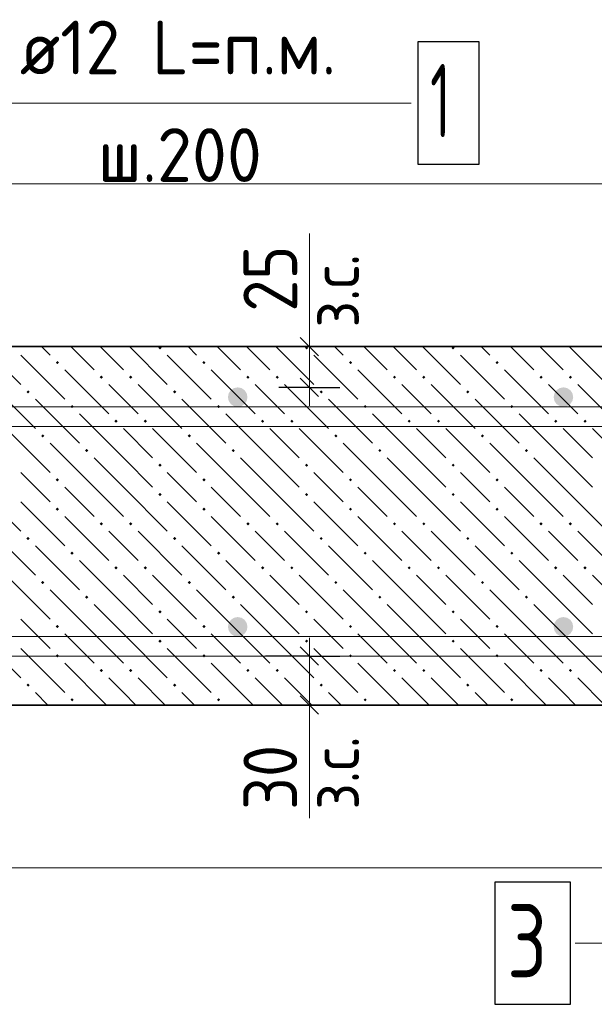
# Model space of a CAD drawing. Header units: millimetres. Extents: x 0 to 59400, y 0 to 42000.
# Tile 20 of 22: x 49554 to 51907, y 35521 to 39550. Entities that reach past the tile are written whole.
import ezdxf

# ---------------------------------------------------------------- set-up
doc = ezdxf.new("R2010")
doc.units = ezdxf.units.MM
for name, color, linetype, lineweight in [('Standard', 7, 'Continuous', 25), ('ЖБ Перекрытие верхний уровень', 7, 'Continuous', 18), ('Обрамление П-обр. равн.', 7, 'Continuous', 25), ('Размерная выноска', 7, 'Continuous', 13), ('Фоновоя арматура Х1', 7, 'Continuous', 25)]:
    doc.layers.add(name, color=color, linetype=linetype, lineweight=lineweight)
doc.styles.add('ISOCPEUR', font='txt')

msp = doc.modelspace()

# ---------------------------------------------------------------- hatches: boundary and pattern name
at = {"layer": 'ЖБ Перекрытие верхний уровень', "linetype": 'Continuous', "lineweight": 18, "transparency": 33554687}
for points in [[(50122.3, 38206.9), (50127.5, 38212.2), (50130, 38212.2), (50135.3, 38206.9), (50128.8, 38200.4)], [(50722.3, 38206.9), (50727.5, 38212.2), (50730, 38212.2), (50735.3, 38206.9), (50728.8, 38200.4)], [(51322.3, 38206.9), (51327.5, 38212.2), (51330, 38212.2), (51335.3, 38206.9), (51328.8, 38200.4)], [(49702.3, 38146.9), (49708.8, 38153.4), (49715.3, 38146.9), (49708.8, 38140.4)], [(50302.3, 38146.9), (50308.8, 38153.4), (50315.3, 38146.9), (50308.8, 38140.4)], [(50902.3, 38146.9), (50908.8, 38153.4), (50915.3, 38146.9), (50908.8, 38140.4)], [(51502.3, 38146.9), (51508.8, 38153.4), (51515.3, 38146.9), (51508.8, 38140.4)], [(49882.3, 38086.9), (49888.8, 38093.4), (49895.3, 38086.9), (49888.8, 38080.4)], [(50002.3, 38086.9), (50008.8, 38093.4), (50015.3, 38086.9), (50008.8, 38080.4)], [(50482.3, 38086.9), (50488.8, 38093.4), (50495.3, 38086.9), (50488.8, 38080.4)], [(50602.3, 38086.9), (50608.8, 38093.4), (50615.3, 38086.9), (50608.8, 38080.4)], [(51082.3, 38086.9), (51088.8, 38093.4), (51095.3, 38086.9), (51088.8, 38080.4)], [(51202.3, 38086.9), (51208.8, 38093.4), (51215.3, 38086.9), (51208.8, 38080.4)], [(51682.3, 38086.9), (51688.8, 38093.4), (51695.3, 38086.9), (51688.8, 38080.4)], [(51802.3, 38086.9), (51808.8, 38093.4), (51815.3, 38086.9), (51808.8, 38080.4)], [(49582.3, 38026.9), (49588.8, 38033.4), (49595.3, 38026.9), (49588.8, 38020.4)], [(50182.3, 38026.9), (50188.8, 38033.4), (50195.3, 38026.9), (50188.8, 38020.4)], [(50782.3, 38026.9), (50788.8, 38033.4), (50795.3, 38026.9), (50788.8, 38020.4)], [(51382.3, 38026.9), (51388.8, 38033.4), (51395.3, 38026.9), (51388.8, 38020.4)], [(49762.3, 37966.9), (49768.8, 37973.4), (49775.3, 37966.9), (49768.8, 37960.4)], [(50362.3, 37966.9), (50368.8, 37973.4), (50375.3, 37966.9), (50368.8, 37960.4)], [(50962.3, 37966.9), (50968.8, 37973.4), (50975.3, 37966.9), (50968.8, 37960.4)], [(51562.3, 37966.9), (51568.8, 37973.4), (51575.3, 37966.9), (51568.8, 37960.4)], [(49942.3, 37906.9), (49948.8, 37913.4), (49955.3, 37906.9), (49948.8, 37900.4)], [(50062.3, 37906.9), (50068.8, 37913.4), (50075.3, 37906.9), (50068.8, 37900.4)], [(50542.3, 37906.9), (50548.8, 37913.4), (50555.3, 37906.9), (50548.8, 37900.4)], [(50662.3, 37906.9), (50668.8, 37913.4), (50675.3, 37906.9), (50668.8, 37900.4)], [(51142.3, 37906.9), (51148.8, 37913.4), (51155.3, 37906.9), (51148.8, 37900.4)], [(51262.3, 37906.9), (51268.8, 37913.4), (51275.3, 37906.9), (51268.8, 37900.4)], [(51742.3, 37906.9), (51748.8, 37913.4), (51755.3, 37906.9), (51748.8, 37900.4)], [(51862.3, 37906.9), (51868.8, 37913.4), (51875.3, 37906.9), (51868.8, 37900.4)], [(49642.3, 37846.9), (49648.8, 37853.4), (49655.3, 37846.9), (49648.8, 37840.4)], [(50242.3, 37846.9), (50248.8, 37853.4), (50255.3, 37846.9), (50248.8, 37840.4)], [(50842.3, 37846.9), (50848.8, 37853.4), (50855.3, 37846.9), (50848.8, 37840.4)], [(51442.3, 37846.9), (51448.8, 37853.4), (51455.3, 37846.9), (51448.8, 37840.4)], [(49822.3, 37786.9), (49828.8, 37793.4), (49835.3, 37786.9), (49828.8, 37780.4)], [(50422.3, 37786.9), (50428.8, 37793.4), (50435.3, 37786.9), (50428.8, 37780.4)], [(51022.3, 37786.9), (51028.8, 37793.4), (51035.3, 37786.9), (51028.8, 37780.4)], [(51622.3, 37786.9), (51628.8, 37793.4), (51635.3, 37786.9), (51628.8, 37780.4)], [(50122.3, 37726.9), (50128.8, 37733.4), (50135.3, 37726.9), (50128.8, 37720.4)], [(50722.3, 37726.9), (50728.8, 37733.4), (50735.3, 37726.9), (50728.8, 37720.4)], [(51322.3, 37726.9), (51328.8, 37733.4), (51335.3, 37726.9), (51328.8, 37720.4)], [(49702.3, 37666.9), (49708.8, 37673.4), (49715.3, 37666.9), (49708.8, 37660.4)], [(50302.3, 37666.9), (50308.8, 37673.4), (50315.3, 37666.9), (50308.8, 37660.4)], [(50902.3, 37666.9), (50908.8, 37673.4), (50915.3, 37666.9), (50908.8, 37660.4)], [(51502.3, 37666.9), (51508.8, 37673.4), (51515.3, 37666.9), (51508.8, 37660.4)], [(50122.3, 37606.9), (50128.8, 37613.4), (50135.3, 37606.9), (50128.8, 37600.4)], [(50722.3, 37606.9), (50728.8, 37613.4), (50735.3, 37606.9), (50728.8, 37600.4)], [(51322.3, 37606.9), (51328.8, 37613.4), (51335.3, 37606.9), (51328.8, 37600.4)], [(49702.3, 37546.9), (49708.8, 37553.4), (49715.3, 37546.9), (49708.8, 37540.4)], [(50302.3, 37546.9), (50308.8, 37553.4), (50315.3, 37546.9), (50308.8, 37540.4)], [(50902.3, 37546.9), (50908.8, 37553.4), (50915.3, 37546.9), (50908.8, 37540.4)], [(51502.3, 37546.9), (51508.8, 37553.4), (51515.3, 37546.9), (51508.8, 37540.4)], [(49882.3, 37486.9), (49888.8, 37493.4), (49895.3, 37486.9), (49888.8, 37480.4)], [(50002.3, 37486.9), (50008.8, 37493.4), (50015.3, 37486.9), (50008.8, 37480.4)], [(50482.3, 37486.9), (50488.8, 37493.4), (50495.3, 37486.9), (50488.8, 37480.4)], [(50602.3, 37486.9), (50608.8, 37493.4), (50615.3, 37486.9), (50608.8, 37480.4)], [(51082.3, 37486.9), (51088.8, 37493.4), (51095.3, 37486.9), (51088.8, 37480.4)], [(51202.3, 37486.9), (51208.8, 37493.4), (51215.3, 37486.9), (51208.8, 37480.4)], [(51682.3, 37486.9), (51688.8, 37493.4), (51695.3, 37486.9), (51688.8, 37480.4)], [(51802.3, 37486.9), (51808.8, 37493.4), (51815.3, 37486.9), (51808.8, 37480.4)], [(49582.3, 37426.9), (49588.8, 37433.4), (49595.3, 37426.9), (49588.8, 37420.4)], [(50182.3, 37426.9), (50188.8, 37433.4), (50195.3, 37426.9), (50188.8, 37420.4)], [(50782.3, 37426.9), (50788.8, 37433.4), (50795.3, 37426.9), (50788.8, 37420.4)], [(51382.3, 37426.9), (51388.8, 37433.4), (51395.3, 37426.9), (51388.8, 37420.4)], [(49762.3, 37366.9), (49768.8, 37373.4), (49775.3, 37366.9), (49768.8, 37360.4)], [(50362.3, 37366.9), (50368.8, 37373.4), (50375.3, 37366.9), (50368.8, 37360.4)], [(50962.3, 37366.9), (50968.8, 37373.4), (50975.3, 37366.9), (50968.8, 37360.4)], [(51562.3, 37366.9), (51568.8, 37373.4), (51575.3, 37366.9), (51568.8, 37360.4)], [(49942.3, 37306.9), (49948.8, 37313.4), (49955.3, 37306.9), (49948.8, 37300.4)], [(50062.3, 37306.9), (50068.8, 37313.4), (50075.3, 37306.9), (50068.8, 37300.4)], [(50542.3, 37306.9), (50548.8, 37313.4), (50555.3, 37306.9), (50548.8, 37300.4)], [(50662.3, 37306.9), (50668.8, 37313.4), (50675.3, 37306.9), (50668.8, 37300.4)], [(51142.3, 37306.9), (51148.8, 37313.4), (51155.3, 37306.9), (51148.8, 37300.4)], [(51262.3, 37306.9), (51268.8, 37313.4), (51275.3, 37306.9), (51268.8, 37300.4)], [(51742.3, 37306.9), (51748.8, 37313.4), (51755.3, 37306.9), (51748.8, 37300.4)], [(51862.3, 37306.9), (51868.8, 37313.4), (51875.3, 37306.9), (51868.8, 37300.4)], [(49642.3, 37246.9), (49648.8, 37253.4), (49655.3, 37246.9), (49648.8, 37240.4)], [(50242.3, 37246.9), (50248.8, 37253.4), (50255.3, 37246.9), (50248.8, 37240.4)], [(50842.3, 37246.9), (50848.8, 37253.4), (50855.3, 37246.9), (50848.8, 37240.4)], [(51442.3, 37246.9), (51448.8, 37253.4), (51455.3, 37246.9), (51448.8, 37240.4)], [(49822.3, 37186.9), (49828.8, 37193.4), (49835.3, 37186.9), (49828.8, 37180.4)], [(50422.3, 37186.9), (50428.8, 37193.4), (50435.3, 37186.9), (50428.8, 37180.4)], [(51022.3, 37186.9), (51028.8, 37193.4), (51035.3, 37186.9), (51028.8, 37180.4)], [(51622.3, 37186.9), (51628.8, 37193.4), (51635.3, 37186.9), (51628.8, 37180.4)], [(50122.3, 37126.9), (50128.8, 37133.4), (50135.3, 37126.9), (50128.8, 37120.4)], [(50722.3, 37126.9), (50728.8, 37133.4), (50735.3, 37126.9), (50728.8, 37120.4)], [(51322.3, 37126.9), (51328.8, 37133.4), (51335.3, 37126.9), (51328.8, 37120.4)], [(49702.3, 37066.9), (49708.8, 37073.4), (49715.3, 37066.9), (49708.8, 37060.4)], [(50302.3, 37066.9), (50308.8, 37073.4), (50315.3, 37066.9), (50308.8, 37060.4)], [(50902.3, 37066.9), (50908.8, 37073.4), (50915.3, 37066.9), (50908.8, 37060.4)], [(51502.3, 37066.9), (51508.8, 37073.4), (51515.3, 37066.9), (51508.8, 37060.4)], [(50122.3, 37006.9), (50128.8, 37013.4), (50135.3, 37006.9), (50128.8, 37000.4)], [(50722.3, 37006.9), (50728.8, 37013.4), (50735.3, 37006.9), (50728.8, 37000.4)], [(51322.3, 37006.9), (51328.8, 37013.4), (51335.3, 37006.9), (51328.8, 37000.4)], [(49702.3, 36946.9), (49708.8, 36953.4), (49715.3, 36946.9), (49708.8, 36940.4)], [(50302.3, 36946.9), (50308.8, 36953.4), (50315.3, 36946.9), (50308.8, 36940.4)], [(50902.3, 36946.9), (50908.8, 36953.4), (50915.3, 36946.9), (50908.8, 36940.4)], [(51502.3, 36946.9), (51508.8, 36953.4), (51515.3, 36946.9), (51508.8, 36940.4)], [(49882.3, 36886.9), (49888.8, 36893.4), (49895.3, 36886.9), (49888.8, 36880.4)], [(50002.3, 36886.9), (50008.8, 36893.4), (50015.3, 36886.9), (50008.8, 36880.4)], [(50482.3, 36886.9), (50488.8, 36893.4), (50495.3, 36886.9), (50488.8, 36880.4)], [(50602.3, 36886.9), (50608.8, 36893.4), (50615.3, 36886.9), (50608.8, 36880.4)], [(51082.3, 36886.9), (51088.8, 36893.4), (51095.3, 36886.9), (51088.8, 36880.4)], [(51202.3, 36886.9), (51208.8, 36893.4), (51215.3, 36886.9), (51208.8, 36880.4)], [(51682.3, 36886.9), (51688.8, 36893.4), (51695.3, 36886.9), (51688.8, 36880.4)], [(51802.3, 36886.9), (51808.8, 36893.4), (51815.3, 36886.9), (51808.8, 36880.4)], [(49582.3, 36826.9), (49588.8, 36833.4), (49595.3, 36826.9), (49588.8, 36820.4)], [(50182.3, 36826.9), (50188.8, 36833.4), (50195.3, 36826.9), (50188.8, 36820.4)], [(50782.3, 36826.9), (50788.8, 36833.4), (50795.3, 36826.9), (50788.8, 36820.4)], [(51382.3, 36826.9), (51388.8, 36833.4), (51395.3, 36826.9), (51388.8, 36820.4)], [(49762.3, 36766.9), (49768.8, 36773.4), (49775.3, 36766.9), (49768.8, 36760.4)], [(50362.3, 36766.9), (50368.8, 36773.4), (50375.3, 36766.9), (50368.8, 36760.4)], [(50962.3, 36766.9), (50968.8, 36773.4), (50975.3, 36766.9), (50968.8, 36760.4)], [(51562.3, 36766.9), (51568.8, 36773.4), (51575.3, 36766.9), (51568.8, 36760.4)]]:
    msp.add_hatch(color=7, dxfattribs=at).paths.add_polyline_path(points, flags=16)
at = {"layer": 'Фоновоя арматура Х1', "linetype": 'Continuous', "lineweight": 18, "transparency": 33554687}
for points in [[(50486.9, 38005.5), (50483.9, 38020.8), (50475.2, 38033.8), (50462.2, 38042.5), (50446.9, 38045.5), (50431.6, 38042.5), (50418.6, 38033.8), (50410, 38020.8), (50406.9, 38005.5), (50410, 37990.2), (50418.6, 37977.2), (50431.6, 37968.5), (50446.9, 37965.5), (50462.2, 37968.5), (50475.2, 37977.2), (50483.9, 37990.2)], [(51820.3, 38005.5), (51817.2, 38020.8), (51808.6, 38033.8), (51795.6, 38042.5), (51780.3, 38045.5), (51765, 38042.5), (51752, 38033.8), (51743.3, 38020.8), (51740.3, 38005.5), (51743.3, 37990.2), (51752, 37977.2), (51765, 37968.5), (51780.3, 37965.5), (51795.6, 37968.5), (51808.6, 37977.2), (51817.2, 37990.2)], [(50486.9, 37065.5), (50483.9, 37080.8), (50475.2, 37093.8), (50462.2, 37102.5), (50446.9, 37105.5), (50431.6, 37102.5), (50418.6, 37093.8), (50410, 37080.8), (50406.9, 37065.5), (50410, 37050.2), (50418.6, 37037.2), (50431.6, 37028.5), (50446.9, 37025.5), (50462.2, 37028.5), (50475.2, 37037.2), (50483.9, 37050.2)], [(51820.3, 37065.5), (51817.2, 37080.8), (51808.6, 37093.8), (51795.6, 37102.5), (51780.3, 37105.5), (51765, 37102.5), (51752, 37093.8), (51743.3, 37080.8), (51740.3, 37065.5), (51743.3, 37050.2), (51752, 37037.2), (51765, 37028.5), (51780.3, 37025.5), (51795.6, 37028.5), (51808.6, 37037.2), (51817.2, 37050.2)]]:
    msp.add_hatch(color=7, dxfattribs=at).paths.add_polyline_path(points)

# ---------------------------------------------------------------- linework, layer by layer
at = {"layer": 'Standard', "color": 7, "linetype": 'Continuous', "lineweight": 13, "transparency": 33554687}
for p, q in [((50740.4, 38212.2), (50740.4, 38287.2)), ((50740.4, 38045.5), (50740.4, 38212.2)), ((50740.4, 38045.5), (50740.4, 37970.5)), ((50740.4, 36945.5), (50740.4, 37020.5)), ((50740.4, 36945.5), (50740.4, 36745.5)), ((50740.4, 36745.5), (50740.4, 36670.5))]:
    msp.add_line(p, q, dxfattribs=at)
at = {"layer": 'Standard', "color": 7, "linetype": 'Continuous', "lineweight": 25, "transparency": 33554687}
for p, q in [((50777.9, 38174.7), (50702.9, 38249.7)), ((50777.9, 38008), (50702.9, 38083)), ((50702.9, 36983), (50777.9, 36908)), ((50702.9, 36783), (50777.9, 36708))]:
    msp.add_line(p, q, dxfattribs=at)
at = {"layer": 'Standard', "color": 251, "linetype": 'Continuous', "lineweight": -3, "true_color": 0x656565, "transparency": 33554687}
for p, q in [((50740.4, 38212.2), (50615.4, 38212.2)), ((50740.4, 38212.2), (50865.4, 38212.2)), ((50740.4, 38212.2), (50740.4, 38212.2)), ((50740.4, 38045.5), (50615.4, 38045.5)), ((50740.4, 38045.5), (50670.2, 38045.5)), ((50740.4, 38045.5), (50865.4, 38045.5)), ((50740.4, 36945.5), (50561.3, 36945.5)), ((50740.4, 36945.5), (50615.4, 36945.5)), ((50740.4, 36945.5), (50865.4, 36945.5)), ((50740.4, 36745.5), (50615.4, 36745.5)), ((50740.4, 36745.5), (50865.4, 36745.5)), ((50740.4, 36745.5), (50740.4, 36745.5))]:
    msp.add_line(p, q, dxfattribs=at)
at = {"layer": 'Standard', "color": 7, "linetype": 'Continuous', "lineweight": 13, "transparency": 33554687}
for points in [[(49113.6, 38005.5), (49396.4, 38288.3), (49396.4, 39208.8), (51156.8, 39208.8)], [(54034.4, 36985.5), (54034.4, 35770.7), (51828.4, 35770.7)]]:
    msp.add_lwpolyline(points, dxfattribs=at)
at = {"layer": 'Standard', "color": 254, "linetype": 'Continuous', "lineweight": 13, "true_color": 0xc4c4ff, "transparency": 33554687}
msp.add_lwpolyline([(44242.9, 36078.8), (58091.2, 36078.8), (58091.2, 38878.8), (44242.9, 38878.8), (44242.9, 36078.8)], dxfattribs=at)
at = {"layer": 'ЖБ Перекрытие верхний уровень', "color": 7, "linetype": 'Continuous', "lineweight": 35, "transparency": 33554687}
for p, q in [((56180.3, 38212.2), (44909.5, 38212.2)), ((44909.5, 36745.5), (56180.3, 36745.5))]:
    msp.add_line(p, q, dxfattribs=at)
at = {"layer": 'ЖБ Перекрытие верхний уровень', "color": 9, "linetype": 'Continuous', "lineweight": 18, "true_color": 0xc7c7c7, "transparency": 33554687}
for p, q in [((49403.5, 38212.2), (49558.8, 38056.9)), ((49678.8, 38176.9), (49643.5, 38212.2)), ((49763.5, 38212.2), (49858.8, 38116.9)), ((49883.5, 38212.2), (49978.8, 38116.9)), ((50003.5, 38212.2), (50158.8, 38056.9)), ((50278.8, 38176.9), (50243.5, 38212.2)), ((50363.5, 38212.2), (50458.8, 38116.9)), ((50483.5, 38212.2), (50578.8, 38116.9)), ((50603.5, 38212.2), (50758.8, 38056.9)), ((50878.8, 38176.9), (50843.5, 38212.2)), ((50963.5, 38212.2), (51058.8, 38116.9)), ((51083.5, 38212.2), (51178.8, 38116.9)), ((51203.5, 38212.2), (51358.8, 38056.9)), ((51478.8, 38176.9), (51443.5, 38212.2)), ((51563.5, 38212.2), (51658.8, 38116.9)), ((51683.5, 38212.2), (51778.8, 38116.9)), ((51803.5, 38212.2), (51958.8, 38056.9)), ((49558.8, 38176.9), (49738.8, 37996.9)), ((50158.8, 38176.9), (50338.8, 37996.9)), ((50758.8, 38176.9), (50938.8, 37996.9)), ((51358.8, 38176.9), (51538.8, 37996.9)), ((49738.8, 38116.9), (49918.8, 37936.9)), ((50338.8, 38116.9), (50518.8, 37936.9)), ((50938.8, 38116.9), (51118.8, 37936.9)), ((51538.8, 38116.9), (51718.8, 37936.9)), ((49438.8, 38056.9), (49618.8, 37876.9)), ((49978.8, 37996.9), (49918.8, 38056.9)), ((50038.8, 38056.9), (50218.8, 37876.9)), ((50578.8, 37996.9), (50518.8, 38056.9)), ((50638.8, 38056.9), (50818.8, 37876.9)), ((51178.8, 37996.9), (51118.8, 38056.9)), ((51238.8, 38056.9), (51418.8, 37876.9)), ((51778.8, 37996.9), (51718.8, 38056.9)), ((51838.8, 38056.9), (52018.8, 37876.9)), ((49618.8, 37996.9), (49798.8, 37816.9)), ((50038.8, 37936.9), (49978.8, 37996.9)), ((50218.8, 37996.9), (50398.8, 37816.9)), ((50638.8, 37936.9), (50578.8, 37996.9)), ((50818.8, 37996.9), (50998.8, 37816.9)), ((51238.8, 37936.9), (51178.8, 37996.9)), ((51418.8, 37996.9), (51598.8, 37816.9)), ((51838.8, 37936.9), (51778.8, 37996.9)), ((49978.8, 37756.9), (49798.8, 37936.9)), ((50578.8, 37756.9), (50398.8, 37936.9)), ((51178.8, 37756.9), (50998.8, 37936.9)), ((51778.8, 37756.9), (51598.8, 37936.9)), ((49498.8, 37876.9), (49678.8, 37696.9)), ((49978.8, 37876.9), (50098.8, 37756.9)), ((50098.8, 37876.9), (50278.8, 37696.9)), ((50578.8, 37876.9), (50698.8, 37756.9)), ((50698.8, 37876.9), (50878.8, 37696.9)), ((51178.8, 37876.9), (51298.8, 37756.9)), ((51298.8, 37876.9), (51478.8, 37696.9)), ((51778.8, 37876.9), (51898.8, 37756.9)), ((51898.8, 37876.9), (52078.8, 37696.9)), ((49858.8, 37636.9), (49678.8, 37816.9)), ((50458.8, 37636.9), (50278.8, 37816.9)), ((51058.8, 37636.9), (50878.8, 37816.9)), ((51658.8, 37636.9), (51478.8, 37816.9)), ((49858.8, 37756.9), (49978.8, 37636.9)), ((49978.8, 37756.9), (50098.8, 37636.9)), ((50458.8, 37756.9), (50578.8, 37636.9)), ((50578.8, 37756.9), (50698.8, 37636.9)), ((51058.8, 37756.9), (51178.8, 37636.9)), ((51178.8, 37756.9), (51298.8, 37636.9)), ((51658.8, 37756.9), (51778.8, 37636.9)), ((51778.8, 37756.9), (51898.8, 37636.9)), ((49618.8, 37636.9), (49558.8, 37696.9)), ((50218.8, 37636.9), (50158.8, 37696.9)), ((50818.8, 37636.9), (50758.8, 37696.9)), ((51418.8, 37636.9), (51358.8, 37696.9)), ((49378.8, 37636.9), (49558.8, 37456.9)), ((49678.8, 37576.9), (49618.8, 37636.9)), ((49738.8, 37636.9), (49858.8, 37516.9)), ((49858.8, 37636.9), (49978.8, 37516.9)), ((49978.8, 37636.9), (50158.8, 37456.9)), ((50278.8, 37576.9), (50218.8, 37636.9)), ((50338.8, 37636.9), (50458.8, 37516.9)), ((50458.8, 37636.9), (50578.8, 37516.9)), ((50578.8, 37636.9), (50758.8, 37456.9)), ((50878.8, 37576.9), (50818.8, 37636.9)), ((50938.8, 37636.9), (51058.8, 37516.9)), ((51058.8, 37636.9), (51178.8, 37516.9)), ((51178.8, 37636.9), (51358.8, 37456.9)), ((51478.8, 37576.9), (51418.8, 37636.9)), ((51538.8, 37636.9), (51658.8, 37516.9)), ((51658.8, 37636.9), (51778.8, 37516.9)), ((51778.8, 37636.9), (51958.8, 37456.9)), ((49558.8, 37576.9), (49738.8, 37396.9)), ((50158.8, 37576.9), (50338.8, 37396.9)), ((50758.8, 37576.9), (50938.8, 37396.9)), ((51358.8, 37576.9), (51538.8, 37396.9)), ((49738.8, 37516.9), (49918.8, 37336.9)), ((50338.8, 37516.9), (50518.8, 37336.9)), ((50938.8, 37516.9), (51118.8, 37336.9)), ((51538.8, 37516.9), (51718.8, 37336.9)), ((49438.8, 37456.9), (49618.8, 37276.9)), ((49978.8, 37396.9), (49918.8, 37456.9)), ((50038.8, 37456.9), (50218.8, 37276.9)), ((50578.8, 37396.9), (50518.8, 37456.9)), ((50638.8, 37456.9), (50818.8, 37276.9)), ((51178.8, 37396.9), (51118.8, 37456.9)), ((51238.8, 37456.9), (51418.8, 37276.9)), ((51778.8, 37396.9), (51718.8, 37456.9)), ((51838.8, 37456.9), (52018.8, 37276.9)), ((49618.8, 37396.9), (49798.8, 37216.9)), ((50038.8, 37336.9), (49978.8, 37396.9)), ((50218.8, 37396.9), (50398.8, 37216.9)), ((50638.8, 37336.9), (50578.8, 37396.9)), ((50818.8, 37396.9), (50998.8, 37216.9)), ((51238.8, 37336.9), (51178.8, 37396.9)), ((51418.8, 37396.9), (51598.8, 37216.9)), ((51838.8, 37336.9), (51778.8, 37396.9)), ((49978.8, 37156.9), (49798.8, 37336.9)), ((50578.8, 37156.9), (50398.8, 37336.9)), ((51178.8, 37156.9), (50998.8, 37336.9)), ((51778.8, 37156.9), (51598.8, 37336.9)), ((49498.8, 37276.9), (49678.8, 37096.9)), ((49978.8, 37276.9), (50098.8, 37156.9)), ((50098.8, 37276.9), (50278.8, 37096.9)), ((50578.8, 37276.9), (50698.8, 37156.9)), ((50698.8, 37276.9), (50878.8, 37096.9)), ((51178.8, 37276.9), (51298.8, 37156.9)), ((51298.8, 37276.9), (51478.8, 37096.9)), ((51778.8, 37276.9), (51898.8, 37156.9)), ((51898.8, 37276.9), (52078.8, 37096.9)), ((49858.8, 37036.9), (49678.8, 37216.9)), ((50458.8, 37036.9), (50278.8, 37216.9)), ((51058.8, 37036.9), (50878.8, 37216.9)), ((51658.8, 37036.9), (51478.8, 37216.9)), ((49858.8, 37156.9), (49978.8, 37036.9)), ((49978.8, 37156.9), (50098.8, 37036.9)), ((50458.8, 37156.9), (50578.8, 37036.9)), ((50578.8, 37156.9), (50698.8, 37036.9)), ((51058.8, 37156.9), (51178.8, 37036.9)), ((51178.8, 37156.9), (51298.8, 37036.9)), ((51658.8, 37156.9), (51778.8, 37036.9)), ((51778.8, 37156.9), (51898.8, 37036.9)), ((49618.8, 37036.9), (49558.8, 37096.9)), ((50218.8, 37036.9), (50158.8, 37096.9)), ((50818.8, 37036.9), (50758.8, 37096.9)), ((51418.8, 37036.9), (51358.8, 37096.9)), ((49378.8, 37036.9), (49558.8, 36856.9)), ((49678.8, 36976.9), (49618.8, 37036.9)), ((49738.8, 37036.9), (49858.8, 36916.9)), ((49858.8, 37036.9), (49978.8, 36916.9)), ((49978.8, 37036.9), (50158.8, 36856.9)), ((50278.8, 36976.9), (50218.8, 37036.9)), ((50338.8, 37036.9), (50458.8, 36916.9)), ((50458.8, 37036.9), (50578.8, 36916.9)), ((50578.8, 37036.9), (50758.8, 36856.9)), ((50878.8, 36976.9), (50818.8, 37036.9)), ((50938.8, 37036.9), (51058.8, 36916.9)), ((51058.8, 37036.9), (51178.8, 36916.9)), ((51178.8, 37036.9), (51358.8, 36856.9)), ((51478.8, 36976.9), (51418.8, 37036.9)), ((51538.8, 37036.9), (51658.8, 36916.9)), ((51658.8, 37036.9), (51778.8, 36916.9)), ((51778.8, 37036.9), (51958.8, 36856.9)), ((49558.8, 36976.9), (49738.8, 36796.9)), ((50158.8, 36976.9), (50338.8, 36796.9)), ((50758.8, 36976.9), (50938.8, 36796.9)), ((51358.8, 36976.9), (51538.8, 36796.9)), ((49738.8, 36916.9), (49910.2, 36745.5)), ((50338.8, 36916.9), (50510.2, 36745.5)), ((50938.8, 36916.9), (51110.2, 36745.5)), ((51538.8, 36916.9), (51710.2, 36745.5)), ((49978.8, 36796.9), (49918.8, 36856.9)), ((50038.8, 36856.9), (50150.2, 36745.5)), ((50578.8, 36796.9), (50518.8, 36856.9)), ((50638.8, 36856.9), (50750.2, 36745.5)), ((51178.8, 36796.9), (51118.8, 36856.9)), ((51238.8, 36856.9), (51350.2, 36745.5)), ((51778.8, 36796.9), (51718.8, 36856.9)), ((51838.8, 36856.9), (51950.2, 36745.5)), ((49618.8, 36796.9), (49670.2, 36745.5)), ((50030.2, 36745.5), (49978.8, 36796.9)), ((50218.8, 36796.9), (50270.2, 36745.5)), ((50630.2, 36745.5), (50578.8, 36796.9)), ((50818.8, 36796.9), (50870.2, 36745.5)), ((51230.2, 36745.5), (51178.8, 36796.9)), ((51418.8, 36796.9), (51470.2, 36745.5)), ((51830.2, 36745.5), (51778.8, 36796.9))]:
    msp.add_line(p, q, dxfattribs=at)
at = {"layer": 'Обрамление П-обр. равн.', "color": 7, "linetype": 'Continuous', "lineweight": 25, "transparency": 33554687}
msp.add_lwpolyline([(51499.4, 35520.7), (51809.4, 35520.7), (51809.4, 36020.7), (51499.4, 36020.7), (51499.4, 35520.7)], dxfattribs=at)
at = {"layer": 'Размерная выноска', "color": 7, "linetype": 'Continuous', "lineweight": 13, "transparency": 33554687}
for p, q in [((50740.4, 38244.7), (50740.4, 38674.9)), ((50740.4, 36713), (50740.4, 36282.7))]:
    msp.add_line(p, q, dxfattribs=at)
at = {"layer": 'Фоновоя арматура Х1', "color": 7, "linetype": 'Continuous', "lineweight": 25, "transparency": 33554687}
msp.add_lwpolyline([(51184.8, 38958.8), (51434.8, 38958.8), (51434.8, 39458.8), (51184.8, 39458.8), (51184.8, 38958.8)], dxfattribs=at)
at = {"layer": 'Фоновоя арматура Х1', "color": 251, "linetype": 'Continuous', "lineweight": 18, "true_color": 0x656565, "transparency": 33554687}
for points in [[(44869.5, 37965.5), (56013.6, 37965.5), (56013.6, 37885.5), (44869.5, 37885.5), (44869.5, 37965.5)], [(44869.5, 37965.5), (56013.6, 37965.5), (56013.6, 37885.5), (44869.5, 37885.5), (44869.5, 37965.5)], [(44869.5, 37025.5), (56013.6, 37025.5), (56013.6, 36945.5), (44869.5, 36945.5), (44869.5, 37025.5)], [(44869.5, 37025.5), (56013.6, 37025.5), (56013.6, 36945.5), (44869.5, 36945.5), (44869.5, 37025.5)]]:
    msp.add_lwpolyline(points, dxfattribs=at)

# ---------------------------------------------------------------- texts
at = {"layer": 'Standard', "color": 7, "linetype": 'Continuous', "lineweight": 18, "transparency": 33554687, "char_height": 200, "attachment_point": 7, "rotation": 90, "style": 'ISOCPEUR'}
for insert, width in [((50943.5, 38290.5), 459.942), ((50943.5, 36317.2), 459.957)]:
    msp.add_mtext('\\W0.90;з.с.', dxfattribs=dict(at, insert=insert, width=width))
at = {"layer": 'Standard', "color": 7, "linetype": 'Continuous', "lineweight": 25, "transparency": 33554687, "char_height": 220, "attachment_point": 7, "rotation": 90, "style": 'ISOCPEUR'}
for s, insert, width in [('\\W0.87;25', (50690.4, 38355.3), 403.924), ('\\W0.87;30', (50690.4, 36316.3), 403.932)]:
    msp.add_mtext(s, dxfattribs=dict(at, insert=insert, width=width))
at = {"layer": 'Обрамление П-обр. равн.', "color": 7, "linetype": 'Continuous', "lineweight": 13, "transparency": 33554687, "insert": (51549.4, 35630.7), "char_height": 300, "width": 326.407, "attachment_point": 7, "style": 'ISOCPEUR'}
msp.add_mtext('\\W0.78;3', dxfattribs=at)
at = {"layer": 'Фоновоя арматура Х1', "color": 7, "linetype": 'Continuous', "lineweight": 13, "transparency": 33554687, "attachment_point": 7, "style": 'ISOCPEUR'}
for s, insert, char_height, width in [('\\W0.94;ø12 L=п.м. ', (49555.1, 39326.1), 220, 1599.147), ('\\W0.56;1', (51234.8, 39068.8), 300, 233.324), ('\\W0.95;ш.200 ', (49874.1, 38886.1), 220, 962.136)]:
    msp.add_mtext(s, dxfattribs=dict(at, insert=insert, char_height=char_height, width=width))

doc.saveas('drawing.dxf')
